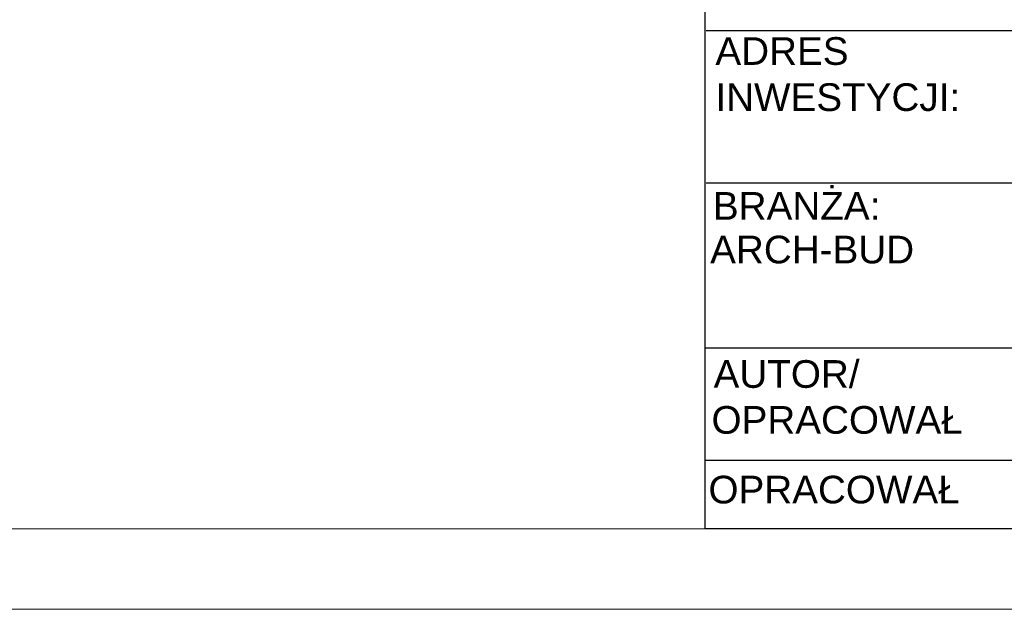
# Model space of a CAD drawing. Header units: millimetres. Extents: x 6173 to 12873, y 4301 to 10241.
# Tile 4 of 11: x 11310 to 11923, y 4301 to 4668. Entities that reach past the tile are written whole.
import ezdxf

# ---------------------------------------------------------------- set-up
doc = ezdxf.new("R2010")
doc.units = ezdxf.units.MM
doc.layers.add('PDF_A-TABELKA', color=7, linetype='Continuous')
doc.layers.add('PDF_Text', color=7, linetype='Continuous')
doc.layers.add('SQ_Opisy', color=7, linetype='Continuous', lineweight=18)
doc.layers.add('SQ_TAB TEKST', color=8, linetype='Continuous', lineweight=0)
doc.styles.add('PDF Arial-BoldMT', font='arial.ttf')
doc.styles.add('PDF ArialMT', font='arial.ttf')

# ---------------------------------------------------------------- blocks, each defined once
blk = doc.blocks.new('tabelka')
at = {"layer": 'PDF_A-TABELKA', "lineweight": 25}
for points in [[(26628.5, -28113.82), (26628.5, -27397.28), (25541.98, -27397.28), (25541.98, -28113.82)], [(25541.98, -27397.28), (25541.98, -28019.87)], [(26629.35, -27803.93), (25542.83, -27803.93)], [(26629.35, -27898.56), (25542.83, -27898.56)], [(26628.5, -28001.29), (25541.98, -28001.29)], [(26501.05, -28071.19), (25541.98, -28071.19)], [(26628.5, -28113.82), (25541.98, -28113.82)]]:
    blk.add_lwpolyline(points, dxfattribs=at)
at = {"layer": 'PDF_Text', "attachment_point": 4}
for s, insert, char_height, style in [('ADRES\\PINWESTYCJI:', (25548.61, -27830.87), 17.2174, 'PDF ArialMT'), ('BRANŻA:', (25547.04, -27912.78), 17.217, 'PDF ArialMT'), ('ARCH-BUD', (25545.34, -27940.06), 17.217, 'PDF Arial-BoldMT'), ('AUTOR/', (25547.47, -28017.51), 17.217, 'PDF ArialMT'), ('OPRACOWAŁ', (25546.19, -28046.07), 17.217, 'PDF ArialMT'), ('OPRACOWAŁ', (25544.29, -28089.44), 17.217, 'PDF ArialMT')]:
    blk.add_mtext(s, dxfattribs=dict(at, insert=insert, char_height=char_height, style=style))

msp = doc.modelspace()

# ---------------------------------------------------------------- linework, layer by layer
at = {"layer": 'SQ_Opisy', "color": 7}
for p, q in [((12823.07, 4351.08), (6423.07, 4351.08)), ((12873.07, 4301.08), (6173.07, 4301.08))]:
    msp.add_line(p, q, dxfattribs=at)

# ---------------------------------------------------------------- block references
at = {"layer": 'SQ_TAB TEKST', "lineweight": 35}
msp.add_blockref('tabelka', (-13805.43, 32464.91), dxfattribs=at)

doc.saveas('drawing.dxf')
